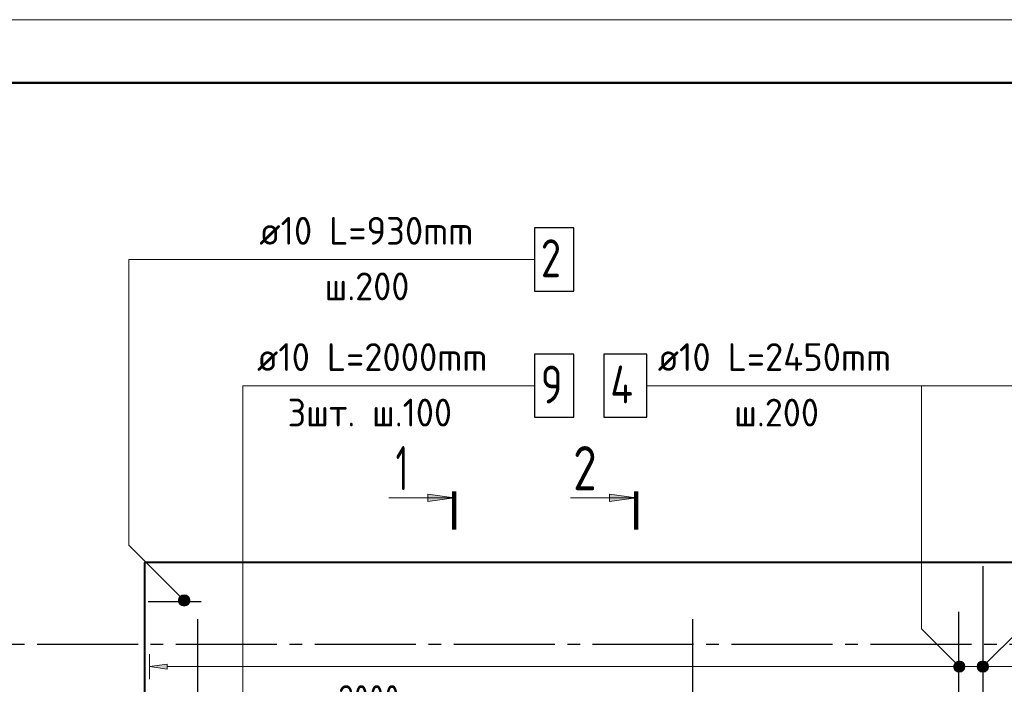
# Model space of a CAD drawing. Header units: millimetres. Extents: x 40580 to 1168286, y -220995 to 81020.
# Tile 52 of 194: x 282891 to 290688, y -103934 to -98668. Entities that reach past the tile are written whole.
import ezdxf

# ---------------------------------------------------------------- set-up
doc = ezdxf.new("R2010")
doc.units = ezdxf.units.MM
doc.linetypes.add('______5', pattern=[1100, 800, -100, 100, -100])
doc.linetypes.add('CENTER', pattern=[2, 1.25, -0.25, 0.25, -0.25])
for name, color, linetype, lineweight in [('Standard', 7, 'Continuous', 25), ('ДОП Низ по Х', 7, 'Continuous', 25), ('ОСИ', 7, 'CENTER', 15), ('Основная', 7, 'Continuous', 40), ('Позиционная метка номер позиции', 7, 'Continuous', 13), ('Узлы символ', 7, 'Continuous', 25)]:
    doc.layers.add(name, color=color, linetype=linetype, lineweight=lineweight)
doc.layers.add('Тонкие', color=7, linetype='Continuous')
doc.styles.add('GOST 2.304-81', font='txt')
doc.styles.add('ISOCPEUR', font='isocpeur.ttf')

msp = doc.modelspace()

# ---------------------------------------------------------------- hatches: boundary and pattern name
at = {"linetype": 'Continuous', "lineweight": 13, "transparency": 33554687}
msp.add_hatch(color=7, dxfattribs=at).paths.add_polyline_path([(284058.3, -103813.4), (283918.3, -103793.4), (284058.3, -103773.4)], flags=16)
for points in [[(290486, -103812.2), (290486, -103774.7), (290480.8, -103793.4)], [(290486, -103774.7), (290499.5, -103825.7), (290499.5, -103761.2)], [(290486, -103774.7), (290486, -103812.2), (290499.5, -103825.7)], [(290499.5, -103761.2), (290518.3, -103830.9), (290518.3, -103755.9)], [(290499.5, -103761.2), (290499.5, -103825.7), (290518.3, -103830.9)], [(290518.3, -103755.9), (290518.3, -103830.9), (290537, -103825.7)], [(290518.3, -103755.9), (290537, -103825.7), (290537, -103761.2)], [(290537, -103761.2), (290537, -103825.7), (290550.5, -103812.2)], [(290537, -103761.2), (290550.5, -103812.2), (290550.5, -103774.7)], [(290550.5, -103774.7), (290550.5, -103812.2), (290555.8, -103793.4)]]:
    msp.add_hatch(color=7, dxfattribs=at).paths.add_polyline_path(points)
at = {"layer": 'Позиционная метка номер позиции', "linetype": 'Continuous', "lineweight": 13, "transparency": 33554687}
for points in [[(284161.5, -103300.3), (284204.7, -103225.2), (284150, -103279.9)], [(284150, -103279.9), (284204.7, -103225.2), (284181.8, -103225.2)], [(284150, -103279.9), (284181.8, -103225.2), (284150, -103257)], [(284150, -103257), (284181.8, -103225.2), (284161.5, -103236.6)], [(284161.5, -103300.3), (284225.1, -103236.6), (284204.7, -103225.2)], [(284181.8, -103311.7), (284225.1, -103236.6), (284161.5, -103300.3)], [(284181.8, -103311.7), (284236.6, -103257), (284225.1, -103236.6)], [(284204.7, -103311.7), (284236.6, -103257), (284181.8, -103311.7)], [(284204.7, -103311.7), (284236.6, -103279.9), (284236.6, -103257)], [(284236.6, -103279.9), (284204.7, -103311.7), (284225.1, -103300.3)], [(290300.1, -103825.3), (290343.4, -103750.2), (290288.7, -103804.9)], [(290288.7, -103804.9), (290343.4, -103750.2), (290320.5, -103750.2)], [(290288.7, -103804.9), (290320.5, -103750.2), (290288.7, -103782)], [(290288.7, -103782), (290320.5, -103750.2), (290300.1, -103761.6)], [(290300.1, -103825.3), (290363.8, -103761.6), (290343.4, -103750.2)], [(290320.5, -103836.7), (290363.8, -103761.6), (290300.1, -103825.3)], [(290320.5, -103836.7), (290375.2, -103782), (290363.8, -103761.6)], [(290343.4, -103836.7), (290375.2, -103782), (290320.5, -103836.7)], [(290343.4, -103836.7), (290375.2, -103804.9), (290375.2, -103782)], [(290475, -103782), (290550.1, -103825.3), (290486.5, -103761.6)], [(290475, -103804.9), (290529.7, -103836.7), (290475, -103782)], [(290475, -103782), (290529.7, -103836.7), (290550.1, -103825.3)], [(290486.5, -103761.6), (290561.6, -103804.9), (290506.8, -103750.2)], [(290486.5, -103761.6), (290550.1, -103825.3), (290561.6, -103804.9)], [(290506.8, -103750.2), (290561.6, -103804.9), (290561.6, -103782)], [(290506.8, -103750.2), (290561.6, -103782), (290529.7, -103750.2)], [(290529.7, -103750.2), (290561.6, -103782), (290550.1, -103761.6)], [(290375.2, -103804.9), (290343.4, -103836.7), (290363.8, -103825.3)], [(290506.8, -103836.7), (290475, -103804.9), (290486.5, -103825.3)], [(290475, -103804.9), (290506.8, -103836.7), (290529.7, -103836.7)]]:
    msp.add_hatch(color=7, dxfattribs=at).paths.add_polyline_path(points)
at = {"layer": 'Узлы символ', "linetype": 'Continuous', "lineweight": 13, "transparency": 33554687}
for points in [[(286123, -102426.5), (286333, -102456.5), (286123, -102486.5)], [(287563, -102426.5), (287773, -102456.5), (287563, -102486.5)]]:
    msp.add_hatch(color=7, dxfattribs=at).paths.add_polyline_path(points, flags=16)

# ---------------------------------------------------------------- linework, layer by layer
at = {"color": 7, "linetype": 'Continuous', "lineweight": 13, "transparency": 33554687}
for p, q in [((284768.3, -100568.4), (286700.3, -100568.4)), ((287924, -101568.4), (290032, -101568.4))]:
    msp.add_line(p, q, dxfattribs=at)
at = {"color": 7, "linetype": 'Continuous', "lineweight": 25, "transparency": 33554687}
for p, q in [((290518.3, -102998.4), (290518.3, -104178.4)), ((283908.3, -103278.4), (284328.3, -103278.4)), ((290328.3, -104538.4), (290328.3, -103358.4))]:
    msp.add_line(p, q, dxfattribs=at)
at = {"color": 251, "linetype": 'Continuous', "lineweight": 13, "true_color": 0x494949, "transparency": 33554687}
for p, q in [((283918.3, -103793.4), (283918.3, -103693.4)), ((283918.3, -103793.4), (284058.3, -103773.4)), ((284058.3, -103773.4), (284058.3, -103813.4)), ((290518.3, -103755.9), (290518.3, -103755.9)), ((284058.3, -103813.4), (283918.3, -103793.4)), ((283918.3, -103793.4), (283918.3, -103893.4)), ((283918.3, -103793.4), (283918.3, -103793.4)), ((284058.3, -103793.4), (290488.3, -103793.4)), ((290518.3, -103830.9), (290518.3, -103830.9)), ((290548.3, -103793.4), (292378.3, -103793.4))]:
    msp.add_line(p, q, dxfattribs=at)
at = {"color": 7, "linetype": 'Continuous', "lineweight": 25, "transparency": 33554687}
for points in [[(286968.3, -100818.4), (287278.3, -100818.4), (287278.3, -100318.4), (286968.3, -100318.4), (286968.3, -100818.4)], [(287518, -101818.4), (287858, -101818.4), (287858, -101318.4), (287518, -101318.4), (287518, -101818.4)]]:
    msp.add_lwpolyline(points, dxfattribs=at)
at = {"color": 251, "linetype": 'Continuous', "lineweight": 13, "true_color": 0x494949, "transparency": 33554687}
msp.add_circle((290518.3, -103793.4), 37.5, dxfattribs=at)
at = {"layer": 'Standard', "color": 7, "linetype": 'Continuous', "lineweight": 13, "transparency": 33554687}
msp.add_lwpolyline([(257068.3, -128368.4), (299068.3, -128368.4), (299068.3, -98668.4), (257068.3, -98668.4), (257068.3, -128368.4)], close=True, dxfattribs=at)
at = {"layer": 'Standard', "color": 7, "linetype": 'Continuous', "lineweight": 50, "transparency": 33554687}
msp.add_lwpolyline([(259068.3, -99168.4), (298568.3, -99168.4), (298568.3, -127868.4), (259068.3, -127868.4), (259068.3, -99168.4)], close=True, dxfattribs=at)
at = {"layer": 'ДОП Низ по Х', "color": 7, "linetype": 'Continuous', "lineweight": 13, "transparency": 33554687}
msp.add_line((284750.3, -101568.4), (286836.3, -101568.4), dxfattribs=at)
at = {"layer": 'ДОП Низ по Х', "color": 7, "linetype": 'Continuous', "lineweight": 25, "transparency": 33554687}
msp.add_lwpolyline([(286968.3, -101818.4), (287278.3, -101818.4), (287278.3, -101318.4), (286968.3, -101318.4), (286968.3, -101818.4)], dxfattribs=at)
at = {"layer": 'ОСИ', "color": 8, "linetype": '______5', "lineweight": -3, "transparency": 33554687}
for p, q in [((284298.3, -103418.4), (284298.3, -112918.4)), ((288218.3, -103418.4), (288218.3, -112918.4)), ((288218.3, -103418.4), (288218.3, -110103.4)), ((292628.3, -103618.4), (261168.3, -103618.4))]:
    msp.add_line(p, q, dxfattribs=at)
at = {"layer": 'Основная', "transparency": 33554687}
for p, q in [((292558.3, -102968.4), (283878.3, -102968.4)), ((283878.3, -102968.4), (283878.3, -104568.4))]:
    msp.add_line(p, q, dxfattribs=at)
at = {"layer": 'Позиционная метка номер позиции', "color": 7, "linetype": 'Continuous', "lineweight": 13, "transparency": 33554687}
for p, q in [((284161.5, -103236.6), (284161.5, -103236.6)), ((284225.1, -103236.6), (284225.1, -103236.6)), ((284161.5, -103300.3), (284161.5, -103300.3)), ((284225.1, -103300.3), (284225.1, -103300.3)), ((290300.1, -103761.6), (290300.1, -103761.6)), ((290363.8, -103761.6), (290363.8, -103761.6)), ((290486.5, -103761.6), (290486.5, -103761.6)), ((290550.1, -103761.6), (290550.1, -103761.6)), ((290300.1, -103825.3), (290300.1, -103825.3)), ((290363.8, -103825.3), (290363.8, -103825.3)), ((290486.5, -103825.3), (290486.5, -103825.3)), ((290550.1, -103825.3), (290550.1, -103825.3))]:
    msp.add_line(p, q, dxfattribs=at)
for points in [[(284193.3, -103268.4), (283754.9, -102830), (283754.9, -100568.4), (286968.3, -100568.4)], [(285314.9, -104878.4), (284657.3, -104220.8), (284657.3, -101568.4), (286968.3, -101568.4)], [(290518.3, -103793.4), (290818.3, -103493.4), (290818.3, -101568.4), (287858, -101568.4)], [(290332, -103793.4), (290032, -103493.4), (290032, -101568.4), (287858, -101568.4)]]:
    msp.add_lwpolyline(points, dxfattribs=at)
for centre in [(284193.3, -103268.4), (290332, -103793.4), (290518.3, -103793.4)]:
    msp.add_circle(centre, 45, dxfattribs=at)
at = {"layer": 'Тонкие', "lineweight": 100}
for p, q in [((286333, -102706.5), (286333, -102406.5)), ((287773, -102706.5), (287773, -102406.5))]:
    msp.add_line(p, q, dxfattribs=at)
at = {"layer": 'Узлы символ', "color": 7, "linetype": 'Continuous', "lineweight": 13, "transparency": 33554687}
for p, q in [((286333, -102456.5), (285813.8, -102456.5)), ((286123, -102456.5), (286108, -102456.5)), ((286123, -102486.5), (286123, -102426.5)), ((286123, -102426.5), (286333, -102456.5)), ((286333, -102456.5), (286123, -102486.5)), ((286333, -102456.5), (286333, -102456.5)), ((286333, -102456.5), (286333, -102456.5)), ((286333, -102456.5), (286333, -102456.5)), ((287773, -102456.5), (287253.8, -102456.5)), ((287563, -102456.5), (287548, -102456.5)), ((287563, -102486.5), (287563, -102426.5)), ((287563, -102426.5), (287773, -102456.5)), ((287773, -102456.5), (287563, -102486.5)), ((287773, -102456.5), (287773, -102456.5)), ((287773, -102456.5), (287773, -102456.5)), ((287773, -102456.5), (287773, -102456.5))]:
    msp.add_line(p, q, dxfattribs=at)

# ---------------------------------------------------------------- texts
at = {"color": 7, "linetype": 'Continuous', "lineweight": 13, "transparency": 33554687, "attachment_point": 7, "style": 'ISOCPEUR'}
for s, insert, char_height, width in [('\\W0.96;ø10 L=930mm ', (284788.3, -100451.1), 220, 1997.586), ('\\W0.78;2', (287018.3, -100708.4), 300, 326.834), ('\\W0.95;ш.200 ', (285305.3, -100891.1), 220, 962.821), ('\\W0.96;ø10 L=2450mm ', (287944, -101451.1), 220, 2173.888), ('\\W0.80;4', (287568, -101708.4), 300, 359.83), ('\\W0.95;ш.200 ', (288549, -101891.1), 220, 962.814)]:
    msp.add_mtext(s, dxfattribs=dict(at, insert=insert, char_height=char_height, width=width))
at = {"layer": 'Standard', "color": 7, "linetype": 'Continuous', "lineweight": 25, "transparency": 33554687, "insert": (285414.6, -104160.3), "char_height": 220, "width": 672.622, "attachment_point": 7, "style": 'GOST 2.304-81'}
msp.add_mtext('2000', dxfattribs=at)
at = {"layer": 'ДОП Низ по Х', "color": 7, "linetype": 'Continuous', "lineweight": 13, "transparency": 33554687, "attachment_point": 7, "style": 'ISOCPEUR'}
for s, insert, char_height, width in [('\\W0.96;ø10 L=2000mm ', (284770.3, -101451.1), 220, 2152.025), ('\\W0.78;9', (287018.3, -101708.4), 300, 326.834), ('\\W0.95;3шт. ш.100 ', (285012.3, -101891.1), 220, 1666.172)]:
    msp.add_mtext(s, dxfattribs=dict(at, insert=insert, char_height=char_height, width=width))
at = {"layer": 'Узлы символ', "color": 7, "linetype": 'Continuous', "lineweight": -3, "transparency": 33554687, "char_height": 350, "attachment_point": 7, "style": 'ISOCPEUR'}
for s, insert, width in [('\\W0.56;1', (285868.9, -102396.3), 272.213), ('\\W0.78;2', (287273.9, -102396.3), 381.312)]:
    msp.add_mtext(s, dxfattribs=dict(at, insert=insert, width=width))

doc.saveas('drawing.dxf')
